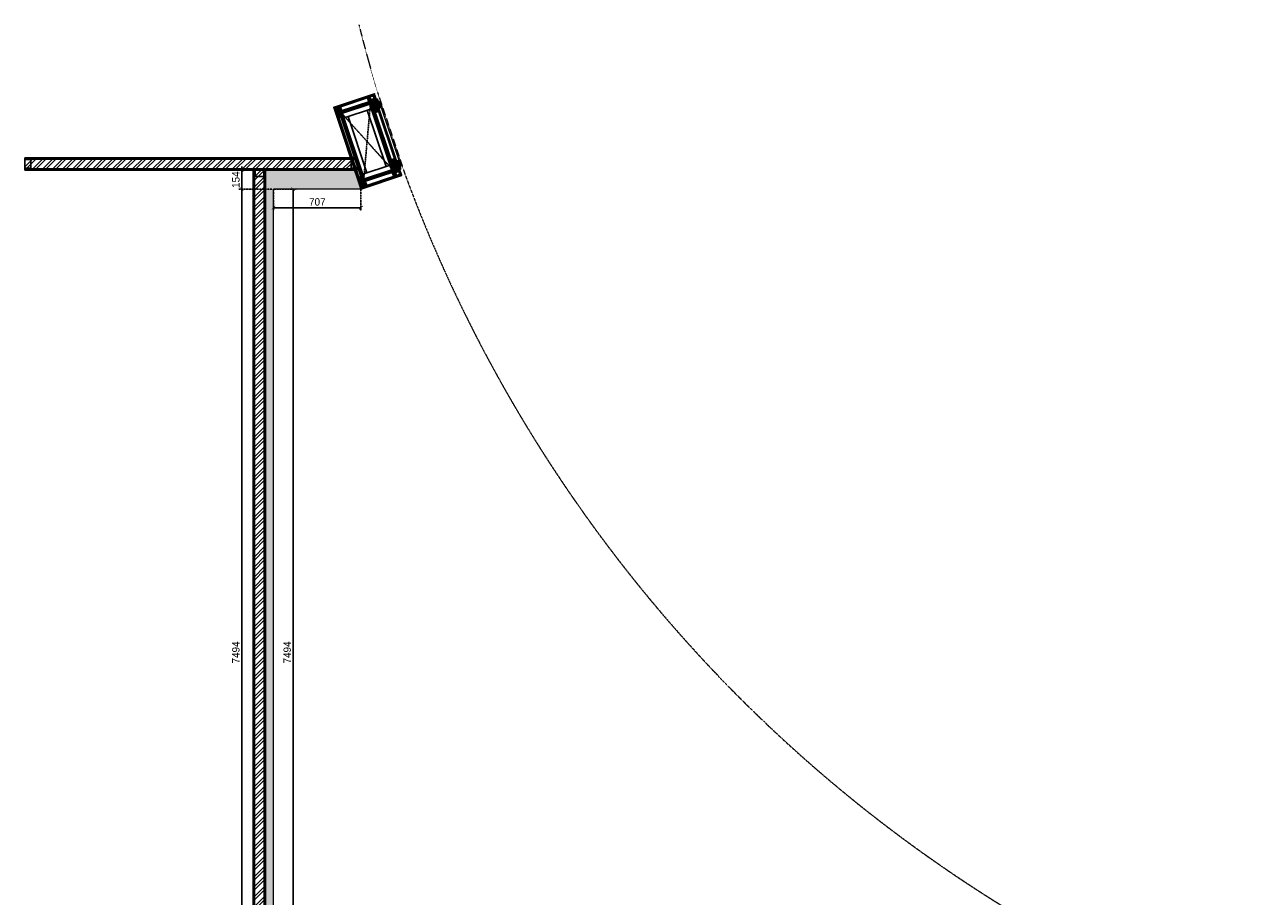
# Model space of a CAD drawing. Header units: millimetres. Extents: x 325 to 233617, y -9828 to 20555.
# Tile 27 of 45: x 137003 to 147015, y 13506 to 20555. Entities that reach past the tile are written whole.
import ezdxf

# ---------------------------------------------------------------- set-up
doc = ezdxf.new("R2010")
doc.units = ezdxf.units.MM
doc.header["$LTSCALE"] = 2.5
for name, pattern in [('( Hidden )', [0.375, 0.25, -0.125]), ('DASHED', [19.05, 12.7, -6.35]), ('HIDDEN', [0.375, 0.25, -0.125])]:
    doc.linetypes.add(name, pattern=pattern)
for name, color, linetype in [('1', 1, 'Continuous'), ('2', 2, 'Continuous'), ('250', 250, 'Continuous'), ('6', 7, 'Continuous'), ('PROPOSED M.S WORK', 150, 'Continuous')]:
    doc.layers.add(name, color=color, linetype=linetype)
for name, color, linetype, lineweight in [('8', 8, 'Continuous', 0), ('9', 9, 'Continuous', 0), ('A1-SS SHEET', 201, 'Continuous', 15), ('A1-WOOD', 11, 'Continuous', 15), ('Dimension', 40, 'Continuous', 0), ('ELEVATION 1', 143, 'Continuous', 18), ('ELEVATION 5', 156, 'Continuous', 5), ('HATCH LIGHT', 250, 'Continuous', 0), ('HATCH MEDIUM', 251, 'Continuous', 5), ('WALL', 132, 'Continuous', 25)]:
    doc.layers.add(name, color=color, linetype=linetype, lineweight=lineweight)
doc.styles.get("Standard").update_dxf_attribs({"font": 'GOTHIC.TTF'})
doc.dimstyles.new('AJKD_30', dxfattribs={"dimscale": 30, "dimtxt": 2, "dimasz": 1, "dimexe": 0.8, "dimexo": 0.8, "dimgap": 0.5, "dimtad": 1, "dimdec": 0, "dimzin": 0, "dimdsep": 46, "dimtxsty": 'Standard', "dimblk": 'ARCHTICK', "dimcen": 0.125, "dimclrd": 251, "dimclre": 251, "dimclrt": 42, "dimadec": 0, "dimazin": 0, "dimtfac": 1, "dimtdec": 0, "dimtix": 1, "dimtmove": 0, "dimatfit": 3, "dimfxl": 0, "dimtolj": 1, "dimtzin": 0, "dimarcsym": 0})
pattern_1 = [(45, (-133790.86, -88292.746), (-25.455844, 25.455844), [19.2, -124.8]), (45, (-133793.404, -88290.2), (-25.455844, 25.455844), [27.44684, -116.55316]), (45, (-133795.95, -88287.655), (-25.455844, 25.455844), [34.976716, -109.023284]), (45, (-133798.495, -88285.11), (-25.455844, 25.455844), [34.976716, -109.023284]), (45, (-133801.04, -88282.564), (-25.455844, 25.455844), [27.44684, -116.55316]), (45, (-133803.587, -88280.018), (-25.455844, 25.455844), [19.2, -124.8]), (45, (-133806.132, -88277.473), (-25.455844, 25.455844), [25.255542, -118.744458]), (45, (-133808.678, -88274.927), (-25.455844, 25.455844), [102.870124, -41.129876]), (45, (-133811.223, -88272.38), (-25.455844, 25.455844), [94.623284, -49.376716]), (45, (-133813.77, -88269.836), (-25.455844, 25.455844), [14.861146, -129.138854]), (45, (-133762.01, -88267.29), (-25.455844, 25.455844), [10.976716, -133.023284]), (45, (-133762.794, -88262.08), (-25.455844, 25.455844), [12.965612, -131.034388]), (45, (-133760.025, -88254.218), (-25.455844, 25.455844), [5.46142, -138.53858]), (45, (-133765.058, -88249.185), (-25.455844, 25.455844), [5.46142, -138.53858]), (45, (-133772.92, -88251.954), (-25.455844, 25.455844), [12.965612, -131.034388]), (45, (-133778.13, -88251.168), (-25.455844, 25.455844), [10.976716, -133.023284]), (45, (-133782.334, -88251.977), (-25.455844, 25.455844), [19.327907, -124.672093]), (45, (-133795.624, -88253.388), (-25.455844, 25.455844), [66.738854, -77.261146]), (45, (-133742.368, -88244.255), (-25.455844, 25.455844), [3.423284, -140.576716]), (45, (-133744.913, -88241.71), (-25.455844, 25.455844), [8.23338, -135.76662]), (45, (-133747.46, -88239.164), (-25.455844, 25.455844), [16.150356, -127.849644]), (45, (-133750.004, -88236.62), (-25.455844, 25.455844), [26.04657, -117.95343]), (45, (-133752.55, -88234.073), (-25.455844, 25.455844), [34.29341, -109.70659]), (45, (-133755.095, -88231.527), (-25.455844, 25.455844), [41.823284, -102.176716]), (45, (-133761.03, -88232.37), (-25.455844, 25.455844), [46.61655, -97.38345]), (45, (-133716.18, -88218.07), (-25.455844, 25.455844), [9.589904, -134.410096]), (45, (-133719.254, -88214.69), (-25.455844, 25.455844), [17.074453, -126.925547]), (45, (-133716.313, -88206.32), (-25.455844, 25.455844), [10.976716, -133.023284]), (45, (-133717.1, -88201.11), (-25.455844, 25.455844), [12.965612, -131.034388]), (45, (-133714.33, -88193.25), (-25.455844, 25.455844), [5.46142, -138.53858]), (45, (-133719.363, -88188.216), (-25.455844, 25.455844), [5.46142, -138.53858]), (45, (-133727.225, -88190.985), (-25.455844, 25.455844), [12.965612, -131.034388]), (45, (-133732.435, -88190.2), (-25.455844, 25.455844), [10.976716, -133.023284]), (52.125016, (-133773.763, -88260.377), (101.8233768, 101.8233758), [14.17878, -276.062497]), (52.125016, (-133781.633, -88263.156), (101.8233768, 101.8233758), [14.191722, -276.049556]), (52.125016, (-133790.01, -88266.442), (101.8233768, 101.8233758), [19.349418, -270.89186]), (52.125016, (-133788.274, -88259.614), (101.8233768, 101.8233758), [9.67471, -280.56657]), (52.125016, (-133754.247, -88259.529), (101.8233768, 101.8233758), [19.349418, -270.89186]), (52.125016, (-133753.626, -88252.912), (101.8233768, 101.8233758), [14.191722, -276.049556]), (52.125016, (-133756.164, -88250.356), (101.8233768, 101.8233758), [14.17878, -276.062497]), (52.125016, (-133728.068, -88199.408), (101.8233768, 101.8233758), [14.17878, -276.062497]), (52.125016, (-133735.938, -88202.187), (101.8233768, 101.8233758), [14.191722, -276.049556]), (52.125016, (-133744.315, -88205.473), (101.8233768, 101.8233758), [19.349418, -270.89186]), (52.125016, (-133748.432, -88206.196), (101.8233768, 101.8233758), [9.67471, -280.56657]), (52.125016, (-133697.945, -88202.378), (101.8233768, 101.8233758), [14.512064, -275.729214]), (52.125016, (-133709.4, -88211.287), (101.8233768, 101.8233758), [29.024128, -261.21715]), (52.125016, (-133707.181, -88202.616), (101.8233768, 101.8233758), [21.263437, -268.97784]), (52.125016, (-133708.551, -88198.56), (101.8233768, 101.8233758), [19.349418, -270.89186]), (52.125016, (-133707.93, -88191.943), (101.8233768, 101.8233758), [14.191722, -276.049556]), (52.125016, (-133710.468, -88189.387), (101.8233768, 101.8233758), [14.17878, -276.062497]), (217.874984, (-133750.004, -88236.618), (-101.8233758, -101.8233768), [14.17878, -276.062497]), (37.874984, (-133777.282, -88279.17), (101.8233758, 101.8233768), [19.349418, -270.89186]), (37.874984, (-133773.996, -88270.793), (101.8233758, 101.8233768), [14.191722, -276.049556]), (37.874984, (-133771.218, -88262.923), (101.8233758, 101.8233768), [14.17878, -276.062497]), (217.874984, (-133752.55, -88234.073), (-101.8233758, -101.8233768), [14.191722, -276.049556]), (217.874984, (-133755.095, -88231.527), (-101.8233758, -101.8233768), [19.349418, -270.89186]), (217.874984, (-133761.03, -88232.37), (-101.8233758, -101.8233768), [9.67471, -280.56657]), (37.874984, (-133803.26, -88259.327), (101.8233758, 101.8233768), [9.67471, -280.56657]), (217.874984, (-133717.037, -88224.015), (-101.8233758, -101.8233768), [29.024128, -261.21715]), (217.874984, (-133716.181, -88218.068), (-101.8233758, -101.8233768), [29.024128, -261.21715]), (217.874984, (-133719.254, -88214.69), (-101.8233758, -101.8233768), [21.263437, -268.97784]), (37.874984, (-133731.587, -88218.2), (101.8233758, 101.8233768), [19.349418, -270.89186]), (37.874984, (-133728.3, -88209.824), (101.8233758, 101.8233768), [14.191722, -276.049556]), (37.874984, (-133725.522, -88201.954), (101.8233758, 101.8233768), [14.17878, -276.062497]), (217.874984, (-133704.309, -88175.65), (-101.8233758, -101.8233768), [14.17878, -276.062497]), (217.874984, (-133706.854, -88173.104), (-101.8233758, -101.8233768), [14.191722, -276.049556]), (217.874984, (-133709.4, -88170.558), (-101.8233758, -101.8233768), [19.349418, -270.89186]), (217.874984, (-133711.946, -88168.012), (-101.8233758, -101.8233768), [14.512064, -275.729214]), (45, (-133761.915, -88252.33), (-25.455844, 25.455844), [5.46142, -138.53858]), (45, (-133763.212, -88251.03), (-25.455844, 25.455844), [5.46142, -138.53858]), (45, (-133716.22, -88191.36), (-25.455844, 25.455844), [5.46142, -138.53858]), (45, (-133717.516, -88190.062), (-25.455844, 25.455844), [5.46142, -138.53858]), (37.874984, (-133767.751, -88256.868), (101.8233758, 101.8233768), [7.393872, -282.847406]), (52.125016, (-133767.751, -88256.868), (101.8233768, 101.8233758), [7.393872, -282.847406]), (217.874984, (-133753.514, -88242.63), (-101.8233758, -101.8233768), [7.393872, -282.847406]), (52.125016, (-133758.053, -88248.467), (101.8233768, 101.8233758), [7.393872, -282.847406]), (37.874984, (-133722.056, -88195.899), (101.8233758, 101.8233768), [7.393872, -282.847406]), (52.125016, (-133722.056, -88195.899), (101.8233768, 101.8233758), [7.393872, -282.847406]), (217.874984, (-133707.818, -88181.661), (-101.8233758, -101.8233768), [7.393872, -282.847406]), (52.125016, (-133712.357, -88187.497), (101.8233768, 101.8233758), [7.393872, -282.847406])]
pattern_2 = [(90, (-264122.1607, 233636.0665), (-3.175, 2e-16), []), (135, (-264122.161, 233636.0665), (-6.34999567, -6.34999567), [4.49012806, -8.98025612])]
pattern_3 = [(135, (85579.499, -135167.25), (-10.00000027, -3e-15), [4.242641, -9.899495]), (153.434949, (85576.499, -135164.25), (-10.0000001, -3e-08), [4.472136, -17.888544]), (135, (85572.499, -135162.25), (-3e-15, 10.00000027), [1.414214, -12.727922]), (116.565051, (85571.499, -135161.25), (3e-08, 10.0000001), [4.472136, -17.888544]), (135, (85579.499, -135163.25), (-10.00000027, -3e-15), [4.242641, -9.899495]), (146.309932, (85577.499, -135167.25), (-10.00000007, 8e-08), [3.605551, -32.449961]), (146.309932, (85575.499, -135162.25), (-10.00000007, 8e-08), [3.605551, -32.449961]), (116.565051, (85573.499, -135167.25), (3e-08, 10.0000001), [4.472136, -17.888544]), (146.309932, (85577.499, -135157.25), (-10.00000007, 8e-08), [3.605551, -32.449961]), (146.309932, (85575.499, -135152.25), (-10.00000007, 8e-08), [3.605551, -32.449961])]
pattern_4 = [(45, (-117.4317, 31.781), (-2.245064, 2.245064), []), (45, (-115.1867, 31.781), (-2.245064, 2.245064), [1.5875, -0.79375])]

# ---------------------------------------------------------------- blocks, each defined once
blk = doc.blocks.new('*U|REF|REF|REF|REF|REF|REF82')
for points in [[(0, 0), (7713, 0), (7713, -10), (0, -10)], [(0, -100), (7713, -100), (7713, -90), (0, -90)]]:
    blk.add_lwpolyline(points, close=True)
at = {"color": 8}
for points in [[(0, -15), (50, -15), (50, -85), (0, -85)], [(7663, -15), (7713, -15), (7713, -85), (7663, -85)]]:
    blk.add_lwpolyline(points, close=True, dxfattribs=at)
blk = doc.blocks.new('*U97')
for points in [[(0, 0), (2688, 0), (2688, -10), (0, -10)], [(0, -100), (2688, -100), (2688, -90), (0, -90)]]:
    blk.add_lwpolyline(points, close=True)
at = {"color": 8}
for points in [[(0, -15), (50, -15), (50, -85), (0, -85)], [(2638, -15), (2688, -15), (2688, -85), (2638, -85)]]:
    blk.add_lwpolyline(points, close=True, dxfattribs=at)
blk = doc.blocks.new('MS-C1')
at = {"layer": 'PROPOSED M.S WORK', "lineweight": 5}
h = blk.add_hatch(dxfattribs=at)
h.set_pattern_fill('ANSI33', color=251, scale=0.5)
h.set_pattern_definition([(45, (-290, 65), (-2.24506, 2.24506), []), (45, (-287.755, 65), (-2.24506, 2.24506), [1.5875, -0.79375])])
edge = h.paths.add_edge_path()
edge.add_line((-240, 115), (-290, 115))
edge.add_line((-290, 115), (-290, 65))
edge.add_line((-290, 65), (-286, 67))
edge.add_arc((-288, 69), 2.5, 296.5651, 360)
edge.add_line((-285, 69), (-285, 110))
edge.add_line((-285, 110), (-244, 110))
edge.add_arc((-244, 113), 2.5, 270, 333.4349)
edge.add_line((-242, 111), (-240, 115))
h = blk.add_hatch(dxfattribs=at)
h.set_pattern_fill('ANSI33', color=251, scale=0.5)
h.set_pattern_definition([(45, (-117.4317, 4.781), (-2.245064, 2.245064), []), (45, (-115.1867, 4.781), (-2.245064, 2.245064), [1.5875, -0.79375])])
edge = h.paths.add_edge_path()
edge.add_line((240, 115), (290, 115))
edge.add_line((290, 115), (290, 65))
edge.add_line((290, 65), (286, 67))
edge.add_arc((288, 69), 2.5, 180, 243.4349, ccw=False)
edge.add_line((285, 69), (285, 110))
edge.add_line((285, 110), (244, 110))
edge.add_arc((244, 112), 2.5, 206.5651, 270, ccw=False)
edge.add_line((242, 111), (240, 115))
h = blk.add_hatch(dxfattribs=at)
h.set_pattern_fill('ANSI33', color=251, scale=0.5)
h.set_pattern_definition(pattern_4)
edge = h.paths.add_edge_path()
edge.add_line((-240, -138), (-290, -138))
edge.add_line((-290, -138), (-290, -88))
edge.add_line((-290, -88), (-286, -90))
edge.add_arc((-288, -92), 2.5, 0, 63.4349, ccw=False)
edge.add_line((-285, -92), (-285, -133))
edge.add_line((-285, -133), (-244, -133))
edge.add_arc((-244, -135), 2.5, 26.5651, 90, ccw=False)
edge.add_line((-242, -134), (-240, -138))
h = blk.add_hatch(dxfattribs=at)
h.set_pattern_fill('ANSI33', color=251, scale=0.5)
h.set_pattern_definition(pattern_4)
edge = h.paths.add_edge_path()
edge.add_line((240, -138), (290, -138))
edge.add_line((290, -138), (290, -88))
edge.add_line((290, -88), (286, -90))
edge.add_arc((288, -92), 2.5, 116.5651, 180)
edge.add_line((285, -92), (285, -133))
edge.add_line((285, -133), (244, -133))
edge.add_arc((244, -136), 2.5, 90, 153.4349)
edge.add_line((242, -134), (240, -138))
at = {"layer": 'PROPOSED M.S WORK', "linetype": 'DASHED', "ltscale": 0.02}
for p, q in [((-290, 115), (290, -138)), ((290, 115), (-290, -138))]:
    blk.add_line(p, q, dxfattribs=at)
at = {"layer": 'PROPOSED M.S WORK'}
for p, q in [((-285, -128), (-285, 105)), ((-280, -128), (-280, 105)), ((-240, -128), (-240, 105)), ((240, -128), (240, 105)), ((280, -128), (280, 105)), ((285, -128), (285, 105))]:
    blk.add_line(p, q, dxfattribs=at)
for points in [[(-240, 115), (-290, 115), (-290, 65), (-286, 67, 0.284079), (-285, 69), (-285, 110), (-244, 110, 0.284079), (-242, 111), (-240, 115)], [(240, 115), (290, 115), (290, 65), (286, 67, -0.284079), (285, 69), (285, 110), (244, 110, -0.284079), (242, 111), (240, 115)], [(-240, -138), (-290, -138), (-290, -88), (-286, -90, -0.284079), (-285, -92), (-285, -133), (-244, -133, -0.284079), (-242, -134), (-240, -138)], [(240, -138), (290, -138), (290, -88), (286, -90, 0.284079), (285, -92), (285, -133), (244, -133, 0.284079), (242, -134), (240, -138)]]:
    blk.add_lwpolyline(points, format="xyb", dxfattribs=at)
blk.add_lwpolyline([(-290, 115), (290, 115), (290, -138), (-290, -138)], close=True, dxfattribs=at)
for points in [[(-285, 110), (285, 110)], [(-285, 105), (285, 105)], [(-240, 70), (240, 70)], [(-240, -93), (240, -93)], [(-285, -128), (285, -128)], [(-285, -133), (285, -133)]]:
    blk.add_lwpolyline(points, dxfattribs=at)
blk = doc.blocks.new('A$C47C848D8')
at = {"layer": '2', "lineweight": 5}
h = blk.add_hatch(color=40, dxfattribs=at)
h.dxf.hatch_style = 1
h.paths.add_polyline_path([(-225, -175), (225, -175), (225, -176), (-225, -176)])
at = {"layer": '250', "lineweight": 5}
h = blk.add_hatch(dxfattribs=at)
h.set_pattern_fill('DOLMIT', color=256, scale=0.5, angle=90)
h.set_pattern_definition(pattern_2)
h.paths.add_polyline_path([(334, -163), (346, -163), (346, 165), (334, 165)])
h.paths.add_polyline_path([(-334, 153), (334, 153), (334, 165), (-334, 165)])
h.paths.add_polyline_path([(-334, -163), (-346, -163), (-346, 165), (-334, 165)])
h.paths.add_polyline_path([(-312, -138), (-300, -138), (-300, -163), (-312, -163)])
h.paths.add_polyline_path([(-300, -163), (-346, -163), (-346, -175), (-300, -175)])
h.paths.add_polyline_path([(300, -163), (346, -163), (346, -175), (300, -175)])
h.paths.add_polyline_path([(312, -138), (300, -138), (300, -163), (312, -163)])
h.paths.add_polyline_path([(334, 140), (252, 140), (252, 153), (334, 153)])
h.paths.add_polyline_path([(-334, 140), (-252, 140), (-252, 153), (-334, 153)])
h = blk.add_hatch(dxfattribs=at)
h.set_pattern_fill('DOLMIT', color=256, scale=0.5, angle=90)
h.set_pattern_definition(pattern_2)
h.paths.add_polyline_path([(-290, -125), (290, -125), (290, -138), (-290, -138)])
h.paths.add_polyline_path([(-302, 140), (-290, 140), (-290, -138), (-302, -138)])
h.paths.add_polyline_path([(290, -138), (302, -138), (302, 140), (290, 140)])
h.paths.add_polyline_path([(-290, 140), (290, 140), (290, 128), (-290, 128)])
h = blk.add_hatch(dxfattribs=at)
h.set_pattern_fill('DOLMIT', color=256, scale=0.5, angle=90)
h.set_pattern_definition(pattern_2)
h.paths.add_polyline_path([(225, -163), (-225, -163), (-225, -175), (225, -175)])
at = {"layer": '8', "lineweight": 5}
h = blk.add_hatch(dxfattribs=at)
h.set_pattern_fill('PGRAIN', color=256, scale=1.2, angle=45, style=0)
h.set_pattern_definition(pattern_1)
h.paths.add_polyline_path([(-300, -138), (-225, -138), (-225, -206), (-275, -206), (-275, -191), (-300, -191)])
h = blk.add_hatch(dxfattribs=at)
h.set_pattern_fill('PGRAIN', color=256, scale=1.2, angle=45, style=0)
h.set_pattern_definition(pattern_1)
h.paths.add_polyline_path([(300, -138), (225, -138), (225, -206), (275, -206), (275, -191), (300, -191)])
at = {"layer": '9', "lineweight": 5}
h = blk.add_hatch(dxfattribs=at)
h.set_pattern_fill('CSWOOD2', color=256, angle=90)
h.set_pattern_definition(pattern_3)
h.paths.add_polyline_path([(-302, 114), (-334, 114), (-334, 140), (-302, 140)])
h = blk.add_hatch(dxfattribs=at)
h.set_pattern_fill('CSWOOD2', color=256, angle=90)
h.set_pattern_definition(pattern_3)
h.paths.add_polyline_path([(302, 114), (334, 114), (334, 140), (302, 140)])
h = blk.add_hatch(dxfattribs=at)
h.set_pattern_fill('CSWOOD2', color=256, angle=90)
h.set_pattern_definition(pattern_3)
h.paths.add_polyline_path([(-302, -112), (-334, -112), (-334, -138), (-302, -138)])
h = blk.add_hatch(dxfattribs=at)
h.set_pattern_fill('CSWOOD2', color=256, angle=90)
h.set_pattern_definition([(135, (85684.999, -135192.363), (-10.00000027, -3e-15), [4.242641, -9.899495]), (153.434949, (85681.999, -135189.3632), (-10.0000001, -3e-08), [4.472136, -17.888544]), (135, (85677.999, -135187.363), (-3e-15, 10.00000027), [1.414214, -12.727922]), (116.565051, (85676.999, -135186.3632), (3e-08, 10.0000001), [4.472136, -17.888544]), (135, (85684.999, -135188.363), (-10.00000027, -3e-15), [4.242641, -9.899495]), (146.309932, (85682.999, -135192.363), (-10.00000007, 8e-08), [3.605551, -32.449961]), (146.309932, (85680.999, -135187.363), (-10.00000007, 8e-08), [3.605551, -32.449961]), (116.565051, (85678.999, -135192.3632), (3e-08, 10.0000001), [4.472136, -17.888544]), (146.309932, (85682.999, -135182.363), (-10.00000007, 8e-08), [3.605551, -32.449961]), (146.309932, (85680.999, -135177.363), (-10.00000007, 8e-08), [3.605551, -32.449961])])
h.paths.add_polyline_path([(-200, -138), (-225, -138), (-225, -163), (-200, -163)])
h = blk.add_hatch(dxfattribs=at)
h.set_pattern_fill('CSWOOD2', color=256, angle=90)
h.set_pattern_definition([(135, (86109.999, -135192.363), (-10.00000027, -3e-15), [4.242641, -9.899495]), (153.434949, (86106.999, -135189.3632), (-10.0000001, -3e-08), [4.472136, -17.888544]), (135, (86102.999, -135187.363), (-3e-15, 10.00000027), [1.414214, -12.727922]), (116.565051, (86101.999, -135186.3632), (3e-08, 10.0000001), [4.472136, -17.888544]), (135, (86109.999, -135188.363), (-10.00000027, -3e-15), [4.242641, -9.899495]), (146.309932, (86107.999, -135192.363), (-10.00000007, 8e-08), [3.605551, -32.449961]), (146.309932, (86105.999, -135187.363), (-10.00000007, 8e-08), [3.605551, -32.449961]), (116.565051, (86103.999, -135192.3632), (3e-08, 10.0000001), [4.472136, -17.888544]), (146.309932, (86107.999, -135182.363), (-10.00000007, 8e-08), [3.605551, -32.449961]), (146.309932, (86105.999, -135177.363), (-10.00000007, 8e-08), [3.605551, -32.449961])])
h.paths.add_polyline_path([(225, -138), (200, -138), (200, -163), (225, -163)])
h = blk.add_hatch(dxfattribs=at)
h.set_pattern_fill('CSWOOD2', color=256, angle=90)
h.set_pattern_definition(pattern_3)
h.paths.add_polyline_path([(302, -112), (334, -112), (334, -138), (302, -138)])
at = {"layer": '1', "lineweight": 5}
for points in [[(-334, -163), (-346, -163), (-346, 165), (-334, 165)], [(-334, 153), (334, 153), (334, 165), (-334, 165)], [(-334, 140), (-252, 140), (-252, 153), (-334, 153)], [(-302, 140), (-290, 140), (-290, -138), (-302, -138)], [(-290, 140), (290, 140), (290, 128), (-290, 128)], [(334, 140), (252, 140), (252, 153), (334, 153)], [(290, -138), (302, -138), (302, 140), (290, 140)], [(334, -163), (346, -163), (346, 165), (334, 165)], [(-300, -163), (-346, -163), (-346, -175), (-300, -175)], [(-312, -138), (-300, -138), (-300, -163), (-312, -163)], [(-290, -125), (290, -125), (290, -138), (-290, -138)], [(225, -163), (-225, -163), (-225, -175), (225, -175)], [(312, -138), (300, -138), (300, -163), (312, -163)], [(300, -163), (346, -163), (346, -175), (300, -175)]]:
    blk.add_lwpolyline(points, close=True, dxfattribs=at)
at = {"layer": '2', "color": 40, "lineweight": 5}
blk.add_lwpolyline([(-225, -175), (225, -175), (225, -176), (-225, -176)], close=True, dxfattribs=at)
at = {"layer": '6', "linetype": 'ByBlock', "lineweight": 5, "const_width": 1}
for points in [[(-225, -138), (-300, -138), (-300, -191), (-275, -191), (-275, -206), (-225, -206)], [(225, -138), (300, -138), (300, -191), (275, -191), (275, -206), (225, -206)]]:
    blk.add_lwpolyline(points, close=True, dxfattribs=at)
at = {"layer": '6', "lineweight": 5}
blk.add_lwpolyline([(-225, -176), (225, -176), (225, -194), (-225, -194)], close=True, dxfattribs=at)
at = {"layer": 'A1-SS SHEET', "color": 8, "lineweight": 5}
blk.add_lwpolyline([(346, -175), (300, -175), (300, -179), (346, -179)], close=True, dxfattribs=at)
at = {"layer": 'A1-WOOD', "lineweight": 5}
for points in [[(-302, 114), (-334, 114), (-334, 140), (-302, 140)], [(302, 114), (334, 114), (334, 140), (302, 140)], [(-302, -138), (-334, -138), (-334, -112), (-302, -112)], [(-225, -138), (-200, -138), (-200, -163), (-225, -163)], [(200, -163), (225, -163), (225, -138), (200, -138)], [(302, -138), (334, -138), (334, -112), (302, -112)]]:
    blk.add_lwpolyline(points, close=True, dxfattribs=at)
at = {"layer": 'ELEVATION 5', "color": 8, "lineweight": 5}
for points in [[(-350, -179), (-346, -179), (-346, 169), (-350, 169)], [(-346, 169), (346, 169), (346, 165), (-346, 165)], [(346, 169), (350, 169), (350, -179), (346, -179)], [(-300, -175), (-346, -175), (-346, -179), (-300, -179)]]:
    blk.add_lwpolyline(points, close=True, dxfattribs=at)
at = {"lineweight": 5}
blk.add_blockref('MS-C1', (0, 12), dxfattribs=at)
blk = doc.blocks.new('_ArchTick')
at = {"color": 0, "linetype": 'ByBlock', "const_width": 0.15}
blk.add_lwpolyline([(-0.5, -0.5), (0.5, 0.5)], dxfattribs=at)
blk = doc.blocks.new('*D225')
at = {"layer": 'Defpoints', "color": 0}
for p in [(139014, 19225), (139172, 19225), (139014, 11731)]:
    blk.add_point(p, dxfattribs=at)
at = {"layer": 'Dimension', "color": 251, "linetype": 'HIDDEN', "lineweight": -2}
for p, q in [((139020, 19225), (139196, 19225)), ((139020, 11731), (139196, 11731))]:
    blk.add_line(p, q, dxfattribs=at)
at = {"layer": 'Dimension', "color": 251, "lineweight": -2}
blk.add_line((139172, 11731), (139172, 19225), dxfattribs=at)
at = {"layer": 'Dimension', "color": 251, "lineweight": -2, "xscale": 30, "yscale": 30, "zscale": 30}
for p, rotation in [((139172, 19225), 90), ((139172, 11731), 270)]:
    blk.add_blockref('_ArchTick', p, dxfattribs=dict(at, rotation=rotation))
at = {"layer": 'Dimension', "color": 42, "insert": (139125, 15478), "char_height": 60, "attachment_point": 5, "rotation": 90}
blk.add_mtext('\\A1;7494', dxfattribs=at)
blk = doc.blocks.new('*D226')
at = {"layer": 'Defpoints', "color": 0}
for p in [(139014, 19225), (139721, 19225), (139721, 19075)]:
    blk.add_point(p, dxfattribs=at)
at = {"layer": 'Dimension', "color": 251, "linetype": 'HIDDEN', "lineweight": -2}
for p, q in [((139014, 19219), (139014, 19051)), ((139721, 19219), (139721, 19051))]:
    blk.add_line(p, q, dxfattribs=at)
at = {"layer": 'Dimension', "color": 251, "lineweight": -2}
blk.add_line((139014, 19075), (139721, 19075), dxfattribs=at)
at = {"layer": 'Dimension', "color": 251, "lineweight": -2, "xscale": 30, "yscale": 30, "zscale": 30, "rotation": 180}
blk.add_blockref('_ArchTick', (139014, 19075), dxfattribs=at)
at = {"layer": 'Dimension', "color": 251, "lineweight": -2, "xscale": 30, "yscale": 30, "zscale": 30}
blk.add_blockref('_ArchTick', (139721, 19075), dxfattribs=at)
at = {"layer": 'Dimension', "color": 42, "insert": (139368, 19122), "char_height": 60, "attachment_point": 5}
blk.add_mtext('\\A1;707', dxfattribs=at)
blk = doc.blocks.new('*D242')
at = {"layer": 'Defpoints', "color": 0}
for p in [(138757, 19225), (139014, 19225), (139414, 11731)]:
    blk.add_point(p, dxfattribs=at)
at = {"layer": 'Dimension', "color": 251, "linetype": 'HIDDEN', "lineweight": -2}
for p, q in [((139008, 19225), (138733, 19225)), ((139408, 11731), (138733, 11731))]:
    blk.add_line(p, q, dxfattribs=at)
at = {"layer": 'Dimension', "color": 251, "lineweight": -2}
blk.add_line((138757, 11731), (138757, 19225), dxfattribs=at)
at = {"layer": 'Dimension', "color": 251, "lineweight": -2, "xscale": 30, "yscale": 30, "zscale": 30}
for p, rotation in [((138757, 19225), 90), ((138757, 11731), 270)]:
    blk.add_blockref('_ArchTick', p, dxfattribs=dict(at, rotation=rotation))
at = {"layer": 'Dimension', "color": 42, "insert": (138710, 15478), "char_height": 60, "attachment_point": 5, "rotation": 90}
blk.add_mtext('\\A1;7494', dxfattribs=at)
blk = doc.blocks.new('*D243')
at = {"layer": 'Defpoints', "color": 0}
for p in [(138757, 19379), (138949, 19379), (139014, 19225)]:
    blk.add_point(p, dxfattribs=at)
at = {"layer": 'Dimension', "color": 251, "linetype": 'HIDDEN', "lineweight": -2}
for p, q in [((138943, 19379), (138733, 19379)), ((139008, 19225), (138733, 19225))]:
    blk.add_line(p, q, dxfattribs=at)
at = {"layer": 'Dimension', "color": 251, "lineweight": -2}
for p, q in [((138757, 19379), (138757, 19409)), ((138757, 19225), (138757, 19379)), ((138757, 19225), (138757, 19195))]:
    blk.add_line(p, q, dxfattribs=at)
at = {"layer": 'Dimension', "color": 251, "lineweight": -2, "xscale": 30, "yscale": 30, "zscale": 30}
for p, rotation in [((138757, 19379), 270), ((138757, 19225), 90)]:
    blk.add_blockref('_ArchTick', p, dxfattribs=dict(at, rotation=rotation))
at = {"layer": 'Dimension', "color": 42, "insert": (138710, 19302), "char_height": 60, "attachment_point": 5, "rotation": 90}
blk.add_mtext('\\A1;154', dxfattribs=at)

msp = doc.modelspace()

# ---------------------------------------------------------------- hatches: boundary and pattern name
at = {"layer": 'HATCH LIGHT'}
h = msp.add_hatch(dxfattribs=at)
h.set_pattern_fill('ANSI32', color=256, scale=6)
h.paths.add_polyline_path([(139640.6, 19379), (139640.6, 19479), (137003.1, 19479), (137003.1, 19379)])
h = msp.add_hatch(dxfattribs=at)
h.set_pattern_fill('ANSI32', color=256, scale=6)
h.paths.add_polyline_path([(138949.4, 19379), (138849.4, 19379), (138849.4, 11665.7), (138949.4, 11665.7)])
h = msp.add_hatch(dxfattribs=at)
h.set_pattern_fill('ANSI36', color=256, scale=7)
h.paths.add_polyline_path([(139014.4, 19225.2), (139721.4, 19225.2), (139720.2, 19228.9), (139670, 19379), (138949.4, 19379), (138949.4, 11665.7), (139349.4, 11665.7), (139349.4, 10865.7), (139414.4, 10865.7), (139414.4, 11730.7), (139014.4, 11730.7)])

# ---------------------------------------------------------------- linework, layer by layer
at = {"layer": 'ELEVATION 1'}
for p, q in [((139721.4, 19225.2), (139670, 19379)), ((139014.4, 11730.7), (139014.4, 19225.2)), ((139721.4, 19225.2), (139014.4, 19225.2))]:
    msp.add_line(p, q, dxfattribs=at)
at = {"layer": 'HATCH MEDIUM', "linetype": '( Hidden )'}
msp.add_lwpolyline([(139704.3, 20555, 0.0121041), (139855, 20008), (140077.1, 19344.1, 0.1712228), (145053.2, 13338.1), (145664.1, 12996.4, 0.0315397), (147014.9, 12398.1)], format="xyb", dxfattribs=at)

# ---------------------------------------------------------------- block references
at = {"rotation": 108.4990962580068}
msp.add_blockref('A$C47C848D8', (139770.9, 19610.8), dxfattribs=at)
at = {"layer": 'WALL'}
msp.add_blockref('*U97', (137003.1, 19479), dxfattribs=at)
at = {"layer": 'WALL', "xscale": -1, "rotation": 90}
msp.add_blockref('*U|REF|REF|REF|REF|REF|REF82', (138849.4, 19379), dxfattribs=at)

# ---------------------------------------------------------------- dimensions: what is measured, and where the dimension line sits
at = {"layer": 'Dimension'}
for base, p1, p2, override, picture, middle in [((138756.6, 19379), (139014.4, 19225.2), (138949.4, 19379), {"dimexo": 0.2, "dimtmove": 1, "dimfxl": 10}, '*D243', (138710.1, 19302.1)), ((138756.6244, 19225.1544), (139414.3723, 11730.6648), (139014.3723, 19225.1544), {"dimexo": 0.2, "dimtmove": 1, "dimfxl": 10}, '*D242', (138710.1152, 15477.9096)), ((139171.5468, 19225.1544), (139014.3723, 11730.6648), (139014.3723, 19225.1544), {"dimexo": 0.2, "dimfxl": 10}, '*D225', (139125.0377, 15477.9096))]:
    dim = msp.add_linear_dim(base=base, p1=p1, p2=p2, angle=90, dimstyle='AJKD_30', override=override, dxfattribs=at)
    dim.commit()
    dim.dimension.update_dxf_attribs({"geometry": picture, "text_midpoint": middle})
dim = msp.add_linear_dim(base=(139721.4, 19075.4), p1=(139014.4, 19225.2), p2=(139721.4, 19225.2), dimstyle='AJKD_30', override={"dimexo": 0.2, "dimfxl": 10}, dxfattribs=at)
dim.commit()
dim.dimension.update_dxf_attribs({"geometry": '*D226', "text_midpoint": (139367.9, 19121.9)})

doc.saveas('drawing.dxf')
